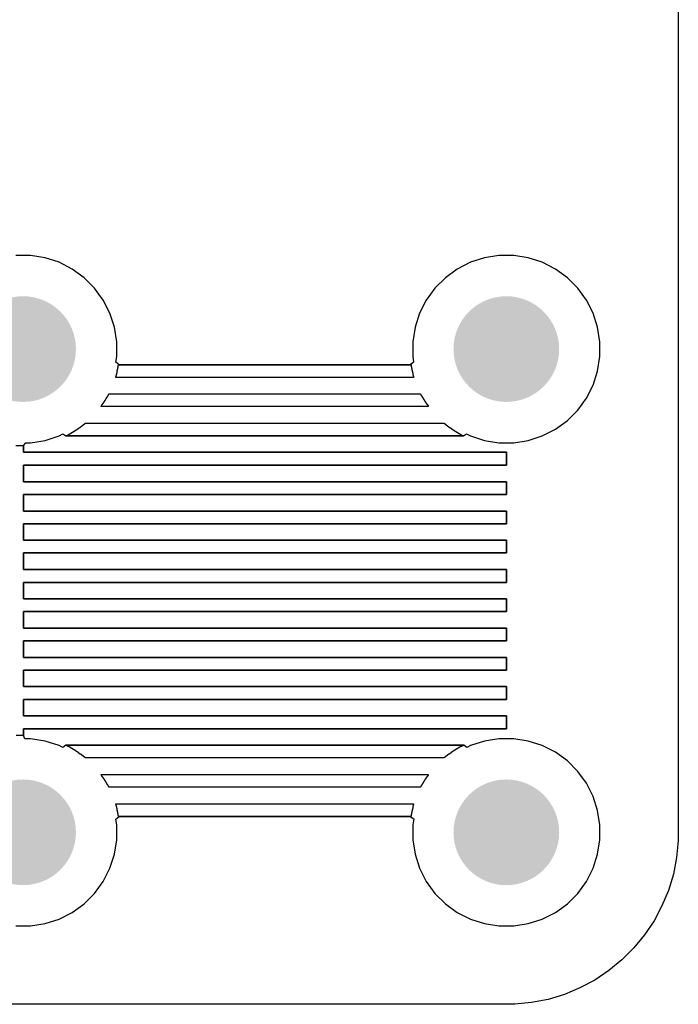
# Model space of a CAD drawing. Header units: inches. Extents: x 0 to 140, y 0 to 140.
# Tile 14 of 20: x 118 to 140, y 0 to 33. Entities that reach past the tile are written whole.
import ezdxf

# ---------------------------------------------------------------- set-up
doc = ezdxf.new("R2010")
doc.units = ezdxf.units.IN
doc.layers.add('BOTTOM', color=5, linetype='Continuous')
doc.layers.add('Pad Holes', color=156, linetype='Continuous')

msp = doc.modelspace()

# ---------------------------------------------------------------- hatches: boundary and pattern name
at = {"layer": 'BOTTOM'}
h = msp.add_hatch(color=5, dxfattribs=at)
edge = h.paths.add_edge_path()
edge.add_arc((118, 22), 1.5, 0, 360)
h = msp.add_hatch(color=5, dxfattribs=at)
edge = h.paths.add_edge_path()
edge.add_arc((134, 22), 1.5, 0, 360)
h = msp.add_hatch(color=5, dxfattribs=at)
edge = h.paths.add_edge_path()
edge.add_arc((118, 6), 1.5, 0, 360)
h = msp.add_hatch(color=5, dxfattribs=at)
edge = h.paths.add_edge_path()
edge.add_arc((134, 6), 1.5, 0, 360)
at = {"layer": 'Pad Holes'}
h = msp.add_hatch(color=7, dxfattribs=at)
edge = h.paths.add_edge_path()
edge.add_arc((118, 22), 1.75, 0, 360)
h = msp.add_hatch(color=7, dxfattribs=at)
edge = h.paths.add_edge_path()
edge.add_arc((134, 22), 1.75, 0, 360)
h = msp.add_hatch(color=7, dxfattribs=at)
edge = h.paths.add_edge_path()
edge.add_arc((118, 6), 1.75, 0, 360)
h = msp.add_hatch(color=7, dxfattribs=at)
edge = h.paths.add_edge_path()
edge.add_arc((134, 6), 1.75, 0, 360)

# ---------------------------------------------------------------- linework, layer by layer
at = {"layer": 'BOTTOM'}
for p, q in [((139.694, 134), (139.694, 6)), ((118.244, 25.1), (117.756, 25.1)), ((118.726, 25.023), (118.244, 25.1)), ((119.19, 24.873), (118.726, 25.023)), ((119.625, 24.651), (119.19, 24.873)), ((132.81, 24.873), (132.375, 24.651)), ((133.274, 25.023), (132.81, 24.873)), ((133.756, 25.1), (133.274, 25.023)), ((134.244, 25.1), (133.756, 25.1)), ((134.726, 25.023), (134.244, 25.1)), ((135.19, 24.873), (134.726, 25.023)), ((135.625, 24.651), (135.19, 24.873)), ((120.02, 24.364), (119.625, 24.651)), ((132.375, 24.651), (131.981, 24.364)), ((136.02, 24.364), (135.625, 24.651)), ((120.365, 24.019), (120.02, 24.364)), ((131.981, 24.364), (131.635, 24.019)), ((136.365, 24.019), (136.02, 24.364)), ((120.651, 23.624), (120.365, 24.019)), ((131.635, 24.019), (131.349, 23.624)), ((136.651, 23.624), (136.365, 24.019)), ((120.873, 23.19), (120.651, 23.624)), ((131.349, 23.624), (131.127, 23.19)), ((136.873, 23.19), (136.651, 23.624)), ((121.024, 22.726), (120.873, 23.19)), ((131.127, 23.19), (130.976, 22.726)), ((137.024, 22.726), (136.873, 23.19)), ((121.1, 22.244), (121.024, 22.726)), ((130.976, 22.726), (130.9, 22.244)), ((137.1, 22.244), (137.024, 22.726)), ((121.1, 21.756), (121.1, 22.244)), ((130.9, 22.244), (130.9, 21.756)), ((137.1, 21.756), (137.1, 22.244)), ((121.07, 21.566), (121.1, 21.756)), ((121.185, 21.483), (121.07, 21.566)), ((130.908, 21.543), (130.815, 21.483)), ((130.9, 21.756), (130.93, 21.565)), ((130.93, 21.565), (130.908, 21.543)), ((137.024, 21.274), (137.1, 21.756)), ((121.099, 21.166), (121.099, 21.208)), ((121.099, 21.208), (121.11, 21.208)), ((121.11, 21.208), (121.11, 21.25)), ((121.11, 21.25), (121.12, 21.25)), ((121.12, 21.25), (121.12, 21.293)), ((121.12, 21.293), (121.131, 21.293)), ((121.131, 21.293), (121.131, 21.335)), ((121.131, 21.335), (121.141, 21.335)), ((121.141, 21.335), (121.141, 21.388)), ((121.141, 21.388), (121.152, 21.388)), ((121.152, 21.388), (121.152, 21.451)), ((121.152, 21.451), (121.163, 21.451)), ((121.163, 21.451), (121.163, 21.483)), ((121.163, 21.483), (128.888, 21.483)), ((130.815, 21.483), (121.185, 21.483)), ((128.888, 21.483), (128.899, 21.483)), ((128.899, 21.483), (130.835, 21.483)), ((130.835, 21.483), (130.835, 21.473)), ((130.835, 21.473), (130.846, 21.473)), ((130.846, 21.473), (130.846, 21.409)), ((130.846, 21.409), (130.856, 21.409)), ((130.856, 21.409), (130.856, 21.356)), ((130.856, 21.356), (130.867, 21.356)), ((130.867, 21.356), (130.867, 21.303)), ((130.867, 21.303), (130.878, 21.303)), ((130.878, 21.303), (130.878, 21.261)), ((130.878, 21.261), (130.888, 21.261)), ((130.888, 21.261), (130.888, 21.219)), ((130.888, 21.219), (130.899, 21.219)), ((130.899, 21.219), (130.899, 21.176)), ((136.873, 20.81), (137.024, 21.274)), ((121.067, 21.06), (121.067, 21.092)), ((121.067, 21.092), (121.078, 21.092)), ((130.931, 21.06), (121.067, 21.06)), ((121.078, 21.092), (121.078, 21.123)), ((121.078, 21.123), (121.089, 21.123)), ((121.089, 21.123), (121.089, 21.166)), ((121.089, 21.166), (121.099, 21.166)), ((130.899, 21.176), (130.909, 21.176)), ((130.909, 21.176), (130.909, 21.134)), ((130.909, 21.134), (130.92, 21.134)), ((130.92, 21.134), (130.92, 21.102)), ((130.92, 21.102), (130.931, 21.102)), ((130.931, 21.102), (130.931, 21.06)), ((136.651, 20.375), (136.873, 20.81)), ((120.655, 20.203), (120.655, 20.213)), ((120.655, 20.213), (120.665, 20.213)), ((120.665, 20.213), (120.665, 20.234)), ((120.665, 20.234), (120.676, 20.234)), ((120.676, 20.234), (120.676, 20.245)), ((120.676, 20.245), (120.686, 20.245)), ((120.686, 20.245), (120.686, 20.266)), ((120.686, 20.266), (120.697, 20.266)), ((120.697, 20.266), (120.697, 20.277)), ((120.697, 20.277), (120.708, 20.277)), ((120.708, 20.277), (120.708, 20.298)), ((120.708, 20.298), (120.718, 20.298)), ((120.718, 20.298), (120.718, 20.308)), ((120.718, 20.308), (120.729, 20.308)), ((120.729, 20.308), (120.729, 20.33)), ((120.729, 20.33), (120.739, 20.33)), ((120.739, 20.33), (120.739, 20.351)), ((120.739, 20.351), (120.75, 20.351)), ((120.75, 20.351), (120.75, 20.361)), ((120.75, 20.361), (120.76, 20.361)), ((120.76, 20.361), (120.76, 20.382)), ((120.76, 20.382), (120.771, 20.382)), ((120.771, 20.382), (120.771, 20.404)), ((120.771, 20.404), (120.782, 20.404)), ((120.782, 20.404), (120.782, 20.414)), ((120.782, 20.414), (120.792, 20.414)), ((120.792, 20.414), (120.792, 20.435)), ((120.792, 20.435), (120.803, 20.435)), ((120.803, 20.435), (120.803, 20.457)), ((120.803, 20.457), (120.813, 20.457)), ((120.813, 20.457), (120.813, 20.478)), ((120.813, 20.478), (120.824, 20.478)), ((120.824, 20.478), (120.824, 20.499)), ((120.824, 20.499), (120.835, 20.499)), ((120.835, 20.499), (120.835, 20.52)), ((120.835, 20.52), (128.877, 20.52)), ((128.877, 20.52), (128.888, 20.52)), ((128.888, 20.52), (131.163, 20.52)), ((131.163, 20.52), (131.163, 20.499)), ((131.163, 20.499), (131.174, 20.499)), ((131.174, 20.499), (131.174, 20.478)), ((131.174, 20.478), (131.185, 20.478)), ((131.185, 20.478), (131.185, 20.467)), ((131.185, 20.467), (131.195, 20.467)), ((131.195, 20.467), (131.195, 20.446)), ((131.195, 20.446), (131.206, 20.446)), ((131.206, 20.446), (131.206, 20.425)), ((131.206, 20.425), (131.216, 20.425)), ((131.216, 20.425), (131.216, 20.404)), ((131.216, 20.404), (131.227, 20.404)), ((131.227, 20.404), (131.227, 20.393)), ((131.227, 20.393), (131.237, 20.393)), ((131.237, 20.393), (131.237, 20.372)), ((131.237, 20.372), (131.248, 20.372)), ((131.248, 20.372), (131.248, 20.351)), ((131.248, 20.351), (131.259, 20.351)), ((131.259, 20.351), (131.259, 20.34)), ((131.259, 20.34), (131.269, 20.34)), ((131.269, 20.34), (131.269, 20.319)), ((131.269, 20.319), (131.28, 20.319)), ((131.28, 20.319), (131.28, 20.298)), ((131.28, 20.298), (131.29, 20.298)), ((131.29, 20.298), (131.29, 20.287)), ((131.29, 20.287), (131.301, 20.287)), ((131.301, 20.287), (131.301, 20.266)), ((131.301, 20.266), (131.312, 20.266)), ((131.312, 20.266), (131.312, 20.256)), ((131.312, 20.256), (131.322, 20.256)), ((131.322, 20.256), (131.322, 20.234)), ((131.322, 20.234), (131.333, 20.234)), ((131.333, 20.234), (131.333, 20.224)), ((131.333, 20.224), (131.343, 20.224)), ((131.343, 20.224), (131.343, 20.203)), ((136.365, 19.98), (136.651, 20.375)), ((120.581, 20.097), (120.581, 20.107)), ((120.581, 20.107), (120.591, 20.107)), ((131.417, 20.097), (120.581, 20.097)), ((120.591, 20.107), (120.591, 20.129)), ((120.591, 20.129), (120.602, 20.129)), ((120.602, 20.129), (120.602, 20.139)), ((120.602, 20.139), (120.612, 20.139)), ((120.612, 20.139), (120.612, 20.15)), ((120.612, 20.15), (120.623, 20.15)), ((120.623, 20.15), (120.623, 20.171)), ((120.623, 20.171), (120.633, 20.171)), ((120.633, 20.171), (120.633, 20.181)), ((120.633, 20.181), (120.644, 20.181)), ((120.644, 20.181), (120.644, 20.203)), ((120.644, 20.203), (120.655, 20.203)), ((131.343, 20.203), (131.354, 20.203)), ((131.354, 20.203), (131.354, 20.192)), ((131.354, 20.192), (131.364, 20.192)), ((131.364, 20.192), (131.364, 20.171)), ((131.364, 20.171), (131.375, 20.171)), ((131.375, 20.171), (131.375, 20.16)), ((131.375, 20.16), (131.386, 20.16)), ((131.386, 20.16), (131.386, 20.139)), ((131.386, 20.139), (131.396, 20.139)), ((131.396, 20.139), (131.396, 20.129)), ((131.396, 20.129), (131.407, 20.129)), ((131.407, 20.129), (131.407, 20.118)), ((131.407, 20.118), (131.417, 20.118)), ((131.417, 20.118), (131.417, 20.097)), ((136.02, 19.635), (136.365, 19.98)), ((135.625, 19.348), (136.02, 19.635)), ((119.618, 19.229), (119.618, 19.24)), ((119.618, 19.24), (119.628, 19.24)), ((119.628, 19.24), (119.628, 19.25)), ((119.628, 19.25), (119.649, 19.25)), ((119.649, 19.25), (119.649, 19.261)), ((119.649, 19.261), (119.67, 19.261)), ((119.67, 19.261), (119.67, 19.271)), ((119.67, 19.271), (119.681, 19.271)), ((119.681, 19.271), (119.681, 19.282)), ((119.681, 19.282), (119.702, 19.282)), ((119.702, 19.282), (119.702, 19.292)), ((119.702, 19.292), (119.713, 19.292)), ((119.713, 19.292), (119.713, 19.303)), ((119.713, 19.303), (119.734, 19.303)), ((119.734, 19.303), (119.734, 19.314)), ((119.734, 19.314), (119.755, 19.314)), ((119.755, 19.314), (119.755, 19.324)), ((119.755, 19.324), (119.766, 19.324)), ((119.766, 19.324), (119.766, 19.335)), ((119.766, 19.335), (119.787, 19.335)), ((119.787, 19.335), (119.787, 19.345)), ((119.787, 19.345), (119.797, 19.345)), ((119.797, 19.345), (119.797, 19.356)), ((119.797, 19.356), (119.819, 19.356)), ((119.819, 19.356), (119.819, 19.367)), ((119.819, 19.367), (119.829, 19.367)), ((119.829, 19.367), (119.829, 19.377)), ((119.829, 19.377), (119.84, 19.377)), ((119.84, 19.377), (119.84, 19.388)), ((119.84, 19.388), (119.861, 19.388)), ((119.861, 19.388), (119.861, 19.398)), ((119.861, 19.398), (119.872, 19.398)), ((119.872, 19.398), (119.872, 19.409)), ((119.872, 19.409), (119.893, 19.409)), ((119.893, 19.409), (119.893, 19.419)), ((119.893, 19.419), (119.903, 19.419)), ((119.903, 19.419), (119.903, 19.43)), ((119.903, 19.43), (119.914, 19.43)), ((119.914, 19.43), (119.914, 19.441)), ((119.914, 19.441), (119.935, 19.441)), ((119.935, 19.441), (119.935, 19.451)), ((119.935, 19.451), (119.946, 19.451)), ((119.946, 19.451), (119.946, 19.462)), ((119.946, 19.462), (119.956, 19.462)), ((119.956, 19.462), (119.956, 19.472)), ((119.956, 19.472), (119.977, 19.472)), ((119.977, 19.472), (119.977, 19.483)), ((119.977, 19.483), (119.988, 19.483)), ((119.988, 19.483), (119.988, 19.494)), ((119.988, 19.494), (119.999, 19.494)), ((119.999, 19.494), (119.999, 19.504)), ((119.999, 19.504), (120.009, 19.504)), ((120.009, 19.504), (120.009, 19.515)), ((120.009, 19.515), (120.03, 19.515)), ((120.03, 19.515), (120.03, 19.525)), ((120.03, 19.525), (120.041, 19.525)), ((120.041, 19.525), (120.041, 19.536)), ((120.041, 19.536), (120.051, 19.536)), ((120.051, 19.536), (120.051, 19.546)), ((120.051, 19.546), (120.263, 19.546)), ((120.263, 19.546), (120.274, 19.546)), ((120.274, 19.546), (131.947, 19.546)), ((131.947, 19.546), (131.947, 19.536)), ((131.947, 19.536), (131.968, 19.536)), ((131.968, 19.536), (131.968, 19.525)), ((131.968, 19.525), (131.978, 19.525)), ((131.978, 19.525), (131.978, 19.515)), ((131.978, 19.515), (131.989, 19.515)), ((131.989, 19.515), (131.989, 19.504)), ((131.989, 19.504), (131.999, 19.504)), ((131.999, 19.504), (131.999, 19.494)), ((131.999, 19.494), (132.01, 19.494)), ((132.01, 19.494), (132.01, 19.483)), ((132.01, 19.483), (132.031, 19.483)), ((132.031, 19.483), (132.031, 19.472)), ((132.031, 19.472), (132.042, 19.472)), ((132.042, 19.472), (132.042, 19.462)), ((132.042, 19.462), (132.052, 19.462)), ((132.052, 19.462), (132.052, 19.451)), ((132.052, 19.451), (132.073, 19.451)), ((132.073, 19.451), (132.073, 19.441)), ((132.073, 19.441), (132.084, 19.441)), ((132.084, 19.441), (132.084, 19.43)), ((132.084, 19.43), (132.095, 19.43)), ((132.095, 19.43), (132.095, 19.419)), ((132.095, 19.419), (132.116, 19.419)), ((132.116, 19.419), (132.116, 19.409)), ((132.116, 19.409), (132.126, 19.409)), ((132.126, 19.409), (132.126, 19.398)), ((132.126, 19.398), (132.137, 19.398)), ((132.137, 19.398), (132.137, 19.388)), ((132.137, 19.388), (132.158, 19.388)), ((132.158, 19.388), (132.158, 19.377)), ((132.158, 19.377), (132.169, 19.377)), ((132.169, 19.377), (132.169, 19.367)), ((132.169, 19.367), (132.19, 19.367)), ((132.19, 19.367), (132.19, 19.356)), ((132.19, 19.356), (132.2, 19.356)), ((132.2, 19.356), (132.2, 19.345)), ((132.2, 19.345), (132.222, 19.345)), ((132.222, 19.345), (132.222, 19.335)), ((132.222, 19.335), (132.232, 19.335)), ((132.232, 19.335), (132.232, 19.324)), ((132.232, 19.324), (132.253, 19.324)), ((132.253, 19.324), (132.253, 19.314)), ((132.253, 19.314), (132.264, 19.314)), ((132.264, 19.314), (132.264, 19.303)), ((132.264, 19.303), (132.285, 19.303)), ((132.285, 19.303), (132.285, 19.292)), ((132.285, 19.292), (132.296, 19.292)), ((132.296, 19.292), (132.296, 19.282)), ((132.296, 19.282), (132.317, 19.282)), ((132.317, 19.282), (132.317, 19.271)), ((132.317, 19.271), (132.338, 19.271)), ((132.338, 19.271), (132.338, 19.261)), ((132.338, 19.261), (132.349, 19.261)), ((132.349, 19.261), (132.349, 19.25)), ((132.349, 19.25), (132.37, 19.25)), ((132.37, 19.25), (132.37, 19.24)), ((132.37, 19.24), (132.391, 19.24)), ((132.391, 19.24), (132.391, 19.229)), ((135.19, 19.127), (135.625, 19.348)), ((118.244, 18.9), (118.726, 18.976)), ((118.726, 18.976), (119.19, 19.127)), ((119.19, 19.127), (119.312, 19.189)), ((119.312, 19.189), (119.416, 19.123)), ((119.416, 19.123), (119.416, 19.134)), ((119.416, 19.134), (119.438, 19.134)), ((132.581, 19.123), (119.416, 19.123)), ((119.416, 19.123), (119.669, 19.123)), ((119.438, 19.134), (119.438, 19.144)), ((119.438, 19.144), (119.459, 19.144)), ((119.459, 19.144), (119.459, 19.155)), ((119.459, 19.155), (119.48, 19.155)), ((119.48, 19.155), (119.48, 19.165)), ((119.48, 19.165), (119.501, 19.165)), ((119.501, 19.165), (119.501, 19.176)), ((119.501, 19.176), (119.522, 19.176)), ((119.522, 19.176), (119.522, 19.187)), ((119.522, 19.187), (119.533, 19.187)), ((119.533, 19.187), (119.533, 19.197)), ((119.533, 19.197), (119.554, 19.197)), ((119.554, 19.197), (119.554, 19.208)), ((119.554, 19.208), (119.575, 19.208)), ((119.575, 19.208), (119.575, 19.218)), ((119.575, 19.218), (119.596, 19.218)), ((119.596, 19.218), (119.596, 19.229)), ((119.596, 19.229), (119.618, 19.229)), ((119.669, 19.123), (132.325, 19.123)), ((132.325, 19.123), (132.581, 19.123)), ((132.391, 19.229), (132.402, 19.229)), ((132.402, 19.229), (132.402, 19.218)), ((132.402, 19.218), (132.423, 19.218)), ((132.423, 19.218), (132.423, 19.208)), ((132.423, 19.208), (132.444, 19.208)), ((132.444, 19.208), (132.444, 19.197)), ((132.444, 19.197), (132.465, 19.197)), ((132.465, 19.197), (132.465, 19.187)), ((132.465, 19.187), (132.486, 19.187)), ((132.486, 19.187), (132.486, 19.176)), ((132.486, 19.176), (132.507, 19.176)), ((132.507, 19.176), (132.507, 19.165)), ((132.507, 19.165), (132.518, 19.165)), ((132.518, 19.165), (132.518, 19.155)), ((132.518, 19.155), (132.539, 19.155)), ((132.539, 19.155), (132.539, 19.144)), ((132.539, 19.144), (132.56, 19.144)), ((132.56, 19.144), (132.56, 19.134)), ((132.56, 19.134), (132.581, 19.134)), ((132.581, 19.123), (132.685, 19.191)), ((132.581, 19.134), (132.581, 19.123)), ((132.685, 19.191), (132.81, 19.127)), ((132.81, 19.127), (133.274, 18.976)), ((133.274, 18.976), (133.756, 18.9)), ((134.244, 18.9), (134.726, 18.976)), ((134.726, 18.976), (135.19, 19.127)), ((117.755, 18.806), (118.009, 18.806)), ((118.009, 18.806), (118.088, 18.9)), ((118.009, 18.806), (118.009, 18.583)), ((118.009, 18.773), (118.009, 18.806)), ((118.009, 18.583), (118.009, 18.773)), ((118.009, 18.583), (134.01, 18.583)), ((134.01, 18.583), (118.009, 18.583)), ((118.088, 18.9), (118.244, 18.9)), ((133.756, 18.9), (134.244, 18.9)), ((134.01, 18.583), (134.01, 18.16)), ((134.01, 18.16), (134.01, 18.583)), ((134.01, 18.16), (118.009, 18.16)), ((118.009, 18.16), (118.009, 17.61)), ((118.009, 17.61), (118.009, 18.16)), ((118.009, 18.16), (134.01, 18.16)), ((118.009, 17.61), (134.01, 17.61)), ((134.01, 17.61), (118.009, 17.61)), ((134.01, 17.61), (134.01, 17.186)), ((134.01, 17.186), (134.01, 17.61)), ((134.01, 17.186), (118.009, 17.186)), ((118.009, 17.186), (118.009, 16.636)), ((118.009, 16.636), (118.009, 17.186)), ((118.009, 17.186), (134.01, 17.186)), ((118.009, 16.636), (134.01, 16.636)), ((134.01, 16.636), (118.009, 16.636)), ((134.01, 16.636), (134.01, 16.213)), ((134.01, 16.213), (134.01, 16.636)), ((134.01, 16.213), (118.009, 16.213)), ((118.009, 16.213), (118.009, 15.673)), ((118.009, 15.673), (118.009, 16.213)), ((118.009, 16.213), (134.01, 16.213)), ((118.009, 15.673), (120.231, 15.673)), ((134.01, 15.673), (118.009, 15.673)), ((120.231, 15.673), (120.242, 15.673)), ((120.242, 15.673), (134.01, 15.673)), ((134.01, 15.673), (134.01, 15.25)), ((134.01, 15.25), (134.01, 15.673)), ((134.01, 15.25), (118.009, 15.25)), ((118.009, 15.25), (118.009, 14.7)), ((118.009, 14.7), (118.009, 15.25)), ((118.009, 15.25), (134.01, 15.25)), ((118.009, 14.7), (134.01, 14.7)), ((134.01, 14.7), (118.009, 14.7)), ((134.01, 14.7), (134.01, 14.276)), ((134.01, 14.276), (134.01, 14.7)), ((134.01, 14.276), (118.009, 14.276)), ((118.009, 14.276), (118.009, 13.736)), ((118.009, 13.736), (118.009, 14.276)), ((118.009, 14.276), (134.01, 14.276)), ((118.009, 13.736), (134.01, 13.736)), ((134.01, 13.736), (118.009, 13.736)), ((134.01, 13.736), (134.01, 13.313)), ((134.01, 13.313), (134.01, 13.736)), ((134.01, 13.313), (118.009, 13.313)), ((118.009, 13.313), (118.009, 12.763)), ((118.009, 12.763), (118.009, 13.313)), ((118.009, 13.313), (134.01, 13.313)), ((118.009, 12.763), (134.01, 12.763)), ((134.01, 12.763), (118.009, 12.763)), ((134.01, 12.763), (134.01, 12.34)), ((134.01, 12.34), (134.01, 12.763)), ((134.01, 12.34), (118.009, 12.34)), ((118.009, 12.34), (118.009, 11.789)), ((118.009, 11.789), (118.009, 12.34)), ((118.009, 12.34), (134.01, 12.34)), ((118.009, 11.789), (134.01, 11.789)), ((134.01, 11.789), (118.009, 11.789)), ((134.01, 11.789), (134.01, 11.366)), ((134.01, 11.366), (134.01, 11.789)), ((134.01, 11.366), (118.009, 11.366)), ((118.009, 11.366), (118.009, 10.826)), ((118.009, 10.826), (118.009, 11.366)), ((118.009, 11.366), (134.01, 11.366)), ((118.009, 10.826), (134.01, 10.826)), ((134.01, 10.826), (118.009, 10.826)), ((134.01, 10.826), (134.01, 10.403)), ((134.01, 10.403), (134.01, 10.826)), ((134.01, 10.403), (118.009, 10.403)), ((118.009, 10.403), (118.009, 9.853)), ((118.009, 9.853), (118.009, 10.403)), ((118.009, 10.403), (134.01, 10.403)), ((118.009, 9.853), (134.01, 9.853)), ((134.01, 9.853), (118.009, 9.853)), ((134.01, 9.853), (134.01, 9.429)), ((134.01, 9.429), (134.01, 9.853)), ((118.009, 9.207), (117.766, 9.207)), ((134.01, 9.429), (118.009, 9.429)), ((118.009, 9.429), (118.009, 9.207)), ((118.009, 9.227), (118.009, 9.429)), ((118.009, 9.429), (134.01, 9.429)), ((118.009, 9.207), (118.009, 9.227)), ((118.056, 9.1), (118.009, 9.207)), ((118.244, 9.1), (118.056, 9.1)), ((118.726, 9.023), (118.244, 9.1)), ((119.19, 8.873), (118.726, 9.023)), ((119.319, 8.807), (119.19, 8.873)), ((119.416, 8.89), (119.319, 8.807)), ((119.416, 8.879), (119.416, 8.89)), ((119.416, 8.89), (132.592, 8.89)), ((119.673, 8.89), (119.416, 8.89)), ((119.416, 8.89), (119.416, 8.89)), ((119.438, 8.879), (119.416, 8.879)), ((119.438, 8.868), (119.438, 8.879)), ((119.459, 8.868), (119.438, 8.868)), ((119.459, 8.858), (119.459, 8.868)), ((119.48, 8.858), (119.459, 8.858)), ((119.48, 8.847), (119.48, 8.858)), ((119.501, 8.847), (119.48, 8.847)), ((119.501, 8.837), (119.501, 8.847)), ((119.512, 8.837), (119.501, 8.837)), ((119.512, 8.826), (119.512, 8.837)), ((119.533, 8.826), (119.512, 8.826)), ((119.533, 8.815), (119.533, 8.826)), ((119.554, 8.815), (119.533, 8.815)), ((119.554, 8.805), (119.554, 8.815)), ((119.575, 8.805), (119.554, 8.805)), ((119.575, 8.794), (119.575, 8.805)), ((132.335, 8.89), (119.673, 8.89)), ((132.592, 8.89), (132.335, 8.89)), ((132.444, 8.805), (132.423, 8.805)), ((132.423, 8.805), (132.423, 8.794)), ((132.465, 8.815), (132.444, 8.815)), ((132.444, 8.815), (132.444, 8.805)), ((132.486, 8.826), (132.465, 8.826)), ((132.465, 8.826), (132.465, 8.815)), ((132.507, 8.837), (132.486, 8.837)), ((132.486, 8.837), (132.486, 8.826)), ((132.529, 8.847), (132.507, 8.847)), ((132.507, 8.847), (132.507, 8.837)), ((132.55, 8.858), (132.529, 8.858)), ((132.529, 8.858), (132.529, 8.847)), ((132.571, 8.868), (132.55, 8.868)), ((132.55, 8.868), (132.55, 8.858)), ((132.592, 8.879), (132.571, 8.879)), ((132.571, 8.879), (132.571, 8.868)), ((132.592, 8.89), (132.592, 8.879)), ((132.691, 8.812), (132.592, 8.89)), ((132.592, 8.89), (132.592, 8.89)), ((132.81, 8.873), (132.691, 8.812)), ((133.274, 9.023), (132.81, 8.873)), ((133.756, 9.1), (133.274, 9.023)), ((134.244, 9.1), (133.756, 9.1)), ((134.726, 9.023), (134.244, 9.1)), ((135.19, 8.873), (134.726, 9.023)), ((135.625, 8.651), (135.19, 8.873)), ((119.596, 8.794), (119.575, 8.794)), ((119.596, 8.784), (119.596, 8.794)), ((119.607, 8.784), (119.596, 8.784)), ((119.607, 8.773), (119.607, 8.784)), ((119.628, 8.773), (119.607, 8.773)), ((119.628, 8.763), (119.628, 8.773)), ((119.649, 8.763), (119.628, 8.763)), ((119.649, 8.752), (119.649, 8.763)), ((119.66, 8.752), (119.649, 8.752)), ((119.66, 8.741), (119.66, 8.752)), ((119.681, 8.741), (119.66, 8.741)), ((119.681, 8.731), (119.681, 8.741)), ((119.702, 8.731), (119.681, 8.731)), ((119.702, 8.72), (119.702, 8.731)), ((119.713, 8.72), (119.702, 8.72)), ((119.713, 8.71), (119.713, 8.72)), ((119.734, 8.71), (119.713, 8.71)), ((119.734, 8.699), (119.734, 8.71)), ((119.745, 8.699), (119.734, 8.699)), ((119.745, 8.688), (119.745, 8.699)), ((119.766, 8.688), (119.745, 8.688)), ((119.766, 8.678), (119.766, 8.688)), ((119.776, 8.678), (119.766, 8.678)), ((119.776, 8.667), (119.776, 8.678)), ((119.797, 8.667), (119.776, 8.667)), ((119.797, 8.657), (119.797, 8.667)), ((119.808, 8.657), (119.797, 8.657)), ((119.808, 8.646), (119.808, 8.657)), ((119.829, 8.646), (119.808, 8.646)), ((119.829, 8.636), (119.829, 8.646)), ((119.84, 8.636), (119.829, 8.636)), ((119.84, 8.625), (119.84, 8.636)), ((119.861, 8.625), (119.84, 8.625)), ((119.861, 8.614), (119.861, 8.625)), ((119.872, 8.614), (119.861, 8.614)), ((119.872, 8.604), (119.872, 8.614)), ((119.882, 8.604), (119.872, 8.604)), ((119.882, 8.593), (119.882, 8.604)), ((119.903, 8.593), (119.882, 8.593)), ((119.903, 8.583), (119.903, 8.593)), ((119.914, 8.583), (119.903, 8.583)), ((119.914, 8.572), (119.914, 8.583)), ((119.935, 8.572), (119.914, 8.572)), ((119.935, 8.561), (119.935, 8.572)), ((119.946, 8.561), (119.935, 8.561)), ((119.946, 8.551), (119.946, 8.561)), ((119.956, 8.551), (119.946, 8.551)), ((119.956, 8.54), (119.956, 8.551)), ((119.967, 8.54), (119.956, 8.54)), ((119.967, 8.53), (119.967, 8.54)), ((119.988, 8.53), (119.967, 8.53)), ((119.988, 8.519), (119.988, 8.53)), ((119.999, 8.519), (119.988, 8.519)), ((119.999, 8.509), (119.999, 8.519)), ((120.009, 8.509), (119.999, 8.509)), ((120.009, 8.498), (120.009, 8.509)), ((120.02, 8.498), (120.009, 8.498)), ((120.02, 8.487), (120.02, 8.498)), ((120.041, 8.487), (120.02, 8.487)), ((120.041, 8.477), (120.041, 8.487)), ((120.051, 8.477), (120.041, 8.477)), ((120.051, 8.466), (120.051, 8.477)), ((131.968, 8.477), (131.947, 8.477)), ((131.947, 8.477), (131.947, 8.466)), ((131.978, 8.487), (131.968, 8.487)), ((131.968, 8.487), (131.968, 8.477)), ((131.989, 8.498), (131.978, 8.498)), ((131.978, 8.498), (131.978, 8.487)), ((131.999, 8.509), (131.989, 8.509)), ((131.989, 8.509), (131.989, 8.498)), ((132.021, 8.519), (131.999, 8.519)), ((131.999, 8.519), (131.999, 8.509)), ((132.031, 8.53), (132.021, 8.53)), ((132.021, 8.53), (132.021, 8.519)), ((132.042, 8.54), (132.031, 8.54)), ((132.031, 8.54), (132.031, 8.53)), ((132.052, 8.551), (132.042, 8.551)), ((132.042, 8.551), (132.042, 8.54)), ((132.073, 8.561), (132.052, 8.561)), ((132.052, 8.561), (132.052, 8.551)), ((132.084, 8.572), (132.073, 8.572)), ((132.073, 8.572), (132.073, 8.561)), ((132.095, 8.583), (132.084, 8.583)), ((132.084, 8.583), (132.084, 8.572)), ((132.116, 8.593), (132.095, 8.593)), ((132.095, 8.593), (132.095, 8.583)), ((132.126, 8.604), (132.116, 8.604)), ((132.116, 8.604), (132.116, 8.593)), ((132.148, 8.614), (132.126, 8.614)), ((132.126, 8.614), (132.126, 8.604)), ((132.158, 8.625), (132.148, 8.625)), ((132.148, 8.625), (132.148, 8.614)), ((132.169, 8.636), (132.158, 8.636)), ((132.158, 8.636), (132.158, 8.625)), ((132.19, 8.646), (132.169, 8.646)), ((132.169, 8.646), (132.169, 8.636)), ((132.2, 8.657), (132.19, 8.657)), ((132.19, 8.657), (132.19, 8.646)), ((132.222, 8.667), (132.2, 8.667)), ((132.2, 8.667), (132.2, 8.657)), ((132.232, 8.678), (132.222, 8.678)), ((132.222, 8.678), (132.222, 8.667)), ((132.253, 8.688), (132.232, 8.688)), ((132.232, 8.688), (132.232, 8.678)), ((132.264, 8.699), (132.253, 8.699)), ((132.253, 8.699), (132.253, 8.688)), ((132.285, 8.71), (132.264, 8.71)), ((132.264, 8.71), (132.264, 8.699)), ((132.306, 8.72), (132.285, 8.72)), ((132.285, 8.72), (132.285, 8.71)), ((132.317, 8.731), (132.306, 8.731)), ((132.306, 8.731), (132.306, 8.72)), ((132.338, 8.741), (132.317, 8.741)), ((132.317, 8.741), (132.317, 8.731)), ((132.359, 8.752), (132.338, 8.752)), ((132.338, 8.752), (132.338, 8.741)), ((132.37, 8.763), (132.359, 8.763)), ((132.359, 8.763), (132.359, 8.752)), ((132.391, 8.773), (132.37, 8.773)), ((132.37, 8.773), (132.37, 8.763)), ((132.412, 8.784), (132.391, 8.784)), ((132.391, 8.784), (132.391, 8.773)), ((132.423, 8.794), (132.412, 8.794)), ((132.412, 8.794), (132.412, 8.784)), ((136.02, 8.364), (135.625, 8.651)), ((126.031, 8.466), (120.051, 8.466)), ((126.041, 8.466), (126.031, 8.466)), ((131.947, 8.466), (126.041, 8.466)), ((136.365, 8.019), (136.02, 8.364)), ((120.581, 7.905), (120.581, 7.916)), ((120.581, 7.916), (131.417, 7.916)), ((120.591, 7.905), (120.581, 7.905)), ((120.591, 7.884), (120.591, 7.905)), ((120.602, 7.884), (120.591, 7.884)), ((120.602, 7.874), (120.602, 7.884)), ((120.612, 7.874), (120.602, 7.874)), ((120.612, 7.863), (120.612, 7.874)), ((120.623, 7.863), (120.612, 7.863)), ((120.623, 7.842), (120.623, 7.863)), ((120.633, 7.842), (120.623, 7.842)), ((120.633, 7.831), (120.633, 7.842)), ((120.644, 7.831), (120.633, 7.831)), ((120.644, 7.81), (120.644, 7.831)), ((131.375, 7.842), (131.364, 7.842)), ((131.364, 7.842), (131.364, 7.821)), ((131.386, 7.852), (131.375, 7.852)), ((131.375, 7.852), (131.375, 7.842)), ((131.396, 7.874), (131.386, 7.874)), ((131.386, 7.874), (131.386, 7.852)), ((131.407, 7.884), (131.396, 7.884)), ((131.396, 7.884), (131.396, 7.874)), ((131.417, 7.895), (131.407, 7.895)), ((131.407, 7.895), (131.407, 7.884)), ((131.417, 7.916), (131.417, 7.895)), ((136.651, 7.624), (136.365, 8.019)), ((120.655, 7.81), (120.644, 7.81)), ((120.655, 7.8), (120.655, 7.81)), ((120.665, 7.8), (120.655, 7.8)), ((120.665, 7.778), (120.665, 7.8)), ((120.676, 7.778), (120.665, 7.778)), ((120.676, 7.768), (120.676, 7.778)), ((120.686, 7.768), (120.676, 7.768)), ((120.686, 7.747), (120.686, 7.768)), ((120.697, 7.747), (120.686, 7.747)), ((120.697, 7.736), (120.697, 7.747)), ((120.708, 7.736), (120.697, 7.736)), ((120.708, 7.715), (120.708, 7.736)), ((120.718, 7.715), (120.708, 7.715)), ((120.718, 7.704), (120.718, 7.715)), ((120.729, 7.704), (120.718, 7.704)), ((120.729, 7.683), (120.729, 7.704)), ((120.739, 7.683), (120.729, 7.683)), ((120.739, 7.662), (120.739, 7.683)), ((120.75, 7.662), (120.739, 7.662)), ((120.75, 7.651), (120.75, 7.662)), ((120.76, 7.651), (120.75, 7.651)), ((120.76, 7.63), (120.76, 7.651)), ((120.771, 7.63), (120.76, 7.63)), ((120.771, 7.609), (120.771, 7.63)), ((120.782, 7.609), (120.771, 7.609)), ((120.782, 7.588), (120.782, 7.609)), ((120.792, 7.588), (120.782, 7.588)), ((120.792, 7.577), (120.792, 7.588)), ((120.803, 7.577), (120.792, 7.577)), ((120.803, 7.556), (120.803, 7.577)), ((120.813, 7.556), (120.803, 7.556)), ((120.813, 7.535), (120.813, 7.556)), ((120.824, 7.535), (120.813, 7.535)), ((120.824, 7.514), (120.824, 7.535)), ((120.835, 7.514), (120.824, 7.514)), ((120.835, 7.493), (120.835, 7.514)), ((131.174, 7.514), (131.163, 7.514)), ((131.163, 7.514), (131.163, 7.493)), ((131.185, 7.524), (131.174, 7.524)), ((131.174, 7.524), (131.174, 7.514)), ((131.195, 7.546), (131.185, 7.546)), ((131.185, 7.546), (131.185, 7.524)), ((131.206, 7.567), (131.195, 7.567)), ((131.195, 7.567), (131.195, 7.546)), ((131.216, 7.588), (131.206, 7.588)), ((131.206, 7.588), (131.206, 7.567)), ((131.227, 7.609), (131.216, 7.609)), ((131.216, 7.609), (131.216, 7.588)), ((131.237, 7.62), (131.227, 7.62)), ((131.227, 7.62), (131.227, 7.609)), ((131.248, 7.641), (131.237, 7.641)), ((131.237, 7.641), (131.237, 7.62)), ((131.259, 7.662), (131.248, 7.662)), ((131.248, 7.662), (131.248, 7.641)), ((131.269, 7.673), (131.259, 7.673)), ((131.259, 7.673), (131.259, 7.662)), ((131.28, 7.694), (131.269, 7.694)), ((131.269, 7.694), (131.269, 7.673)), ((131.29, 7.715), (131.28, 7.715)), ((131.28, 7.715), (131.28, 7.694)), ((131.301, 7.725), (131.29, 7.725)), ((131.29, 7.725), (131.29, 7.715)), ((131.312, 7.747), (131.301, 7.747)), ((131.301, 7.747), (131.301, 7.725)), ((131.322, 7.757), (131.312, 7.757)), ((131.312, 7.757), (131.312, 7.747)), ((131.333, 7.778), (131.322, 7.778)), ((131.322, 7.778), (131.322, 7.757)), ((131.343, 7.789), (131.333, 7.789)), ((131.333, 7.789), (131.333, 7.778)), ((131.354, 7.81), (131.343, 7.81)), ((131.343, 7.81), (131.343, 7.789)), ((131.364, 7.821), (131.354, 7.821)), ((131.354, 7.821), (131.354, 7.81)), ((136.873, 7.19), (136.651, 7.624)), ((122.295, 7.493), (120.835, 7.493)), ((122.306, 7.493), (122.295, 7.493)), ((131.163, 7.493), (122.306, 7.493)), ((137.024, 6.726), (136.873, 7.19)), ((121.067, 6.921), (121.067, 6.942)), ((121.067, 6.942), (130.931, 6.942)), ((121.078, 6.921), (121.067, 6.921)), ((121.078, 6.889), (121.078, 6.921)), ((121.089, 6.889), (121.078, 6.889)), ((121.089, 6.847), (121.089, 6.889)), ((121.099, 6.847), (121.089, 6.847)), ((121.099, 6.805), (121.099, 6.847)), ((130.92, 6.879), (130.909, 6.879)), ((130.909, 6.879), (130.909, 6.836)), ((130.931, 6.911), (130.92, 6.911)), ((130.92, 6.911), (130.92, 6.879)), ((130.931, 6.942), (130.931, 6.911)), ((121.11, 6.805), (121.099, 6.805)), ((121.11, 6.762), (121.11, 6.805)), ((121.12, 6.762), (121.11, 6.762)), ((121.12, 6.72), (121.12, 6.762)), ((121.131, 6.72), (121.12, 6.72)), ((121.131, 6.678), (121.131, 6.72)), ((121.141, 6.678), (121.131, 6.678)), ((121.141, 6.625), (121.141, 6.678)), ((121.152, 6.625), (121.141, 6.625)), ((121.152, 6.561), (121.152, 6.625)), ((121.163, 6.561), (121.152, 6.561)), ((121.163, 6.519), (121.163, 6.561)), ((130.846, 6.54), (130.835, 6.54)), ((130.835, 6.54), (130.835, 6.519)), ((130.856, 6.604), (130.846, 6.604)), ((130.846, 6.604), (130.846, 6.54)), ((130.867, 6.657), (130.856, 6.657)), ((130.856, 6.657), (130.856, 6.604)), ((130.878, 6.71), (130.867, 6.71)), ((130.867, 6.71), (130.867, 6.657)), ((130.888, 6.752), (130.878, 6.752)), ((130.878, 6.752), (130.878, 6.71)), ((130.899, 6.794), (130.888, 6.794)), ((130.888, 6.794), (130.888, 6.752)), ((130.909, 6.836), (130.899, 6.836)), ((130.899, 6.836), (130.899, 6.794)), ((137.1, 6.244), (137.024, 6.726)), ((121.069, 6.438), (121.185, 6.519)), ((121.1, 6.244), (121.069, 6.438)), ((121.1, 5.756), (121.1, 6.244)), ((123.089, 6.519), (121.163, 6.519)), ((121.185, 6.519), (130.815, 6.519)), ((123.099, 6.519), (123.089, 6.519)), ((130.835, 6.519), (123.099, 6.519)), ((130.815, 6.519), (130.932, 6.446)), ((130.932, 6.446), (130.9, 6.244)), ((130.9, 6.244), (130.9, 5.756)), ((137.1, 5.756), (137.1, 6.244)), ((139.694, 6), (139.694, 5.72)), ((121.024, 5.274), (121.1, 5.756)), ((130.9, 5.756), (130.976, 5.274)), ((137.024, 5.274), (137.1, 5.756)), ((139.694, 5.72), (139.639, 5.163)), ((120.873, 4.81), (121.024, 5.274)), ((130.976, 5.274), (131.127, 4.81)), ((136.873, 4.81), (137.024, 5.274)), ((139.639, 5.163), (139.53, 4.615)), ((120.651, 4.375), (120.873, 4.81)), ((131.127, 4.81), (131.349, 4.375)), ((136.651, 4.375), (136.873, 4.81)), ((139.53, 4.615), (139.368, 4.079)), ((120.365, 3.98), (120.651, 4.375)), ((131.349, 4.375), (131.635, 3.98)), ((136.365, 3.98), (136.651, 4.375)), ((120.02, 3.635), (120.365, 3.98)), ((131.635, 3.98), (131.981, 3.635)), ((136.02, 3.635), (136.365, 3.98)), ((139.368, 4.079), (139.154, 3.563)), ((119.625, 3.348), (120.02, 3.635)), ((131.981, 3.635), (132.375, 3.348)), ((135.625, 3.348), (136.02, 3.635)), ((119.19, 3.127), (119.625, 3.348)), ((132.375, 3.348), (132.81, 3.127)), ((135.19, 3.127), (135.625, 3.348)), ((139.154, 3.563), (138.89, 3.069)), ((118.244, 2.9), (118.726, 2.976)), ((118.726, 2.976), (119.19, 3.127)), ((132.81, 3.127), (133.274, 2.976)), ((133.274, 2.976), (133.756, 2.9)), ((134.244, 2.9), (134.726, 2.976)), ((134.726, 2.976), (135.19, 3.127)), ((138.89, 3.069), (138.579, 2.604)), ((117.756, 2.9), (118.244, 2.9)), ((133.756, 2.9), (134.244, 2.9)), ((138.579, 2.604), (138.224, 2.171)), ((138.224, 2.171), (137.829, 1.776)), ((137.829, 1.776), (137.396, 1.421)), ((137.396, 1.421), (136.931, 1.11)), ((136.931, 1.11), (136.437, 0.846)), ((136.437, 0.846), (135.921, 0.632)), ((134.837, 0.361), (134.28, 0.306)), ((135.385, 0.47), (134.837, 0.361)), ((135.921, 0.632), (135.385, 0.47)), ((134.28, 0.306), (5.72, 0.306))]:
    msp.add_line(p, q, dxfattribs=at)

doc.saveas('drawing.dxf')
